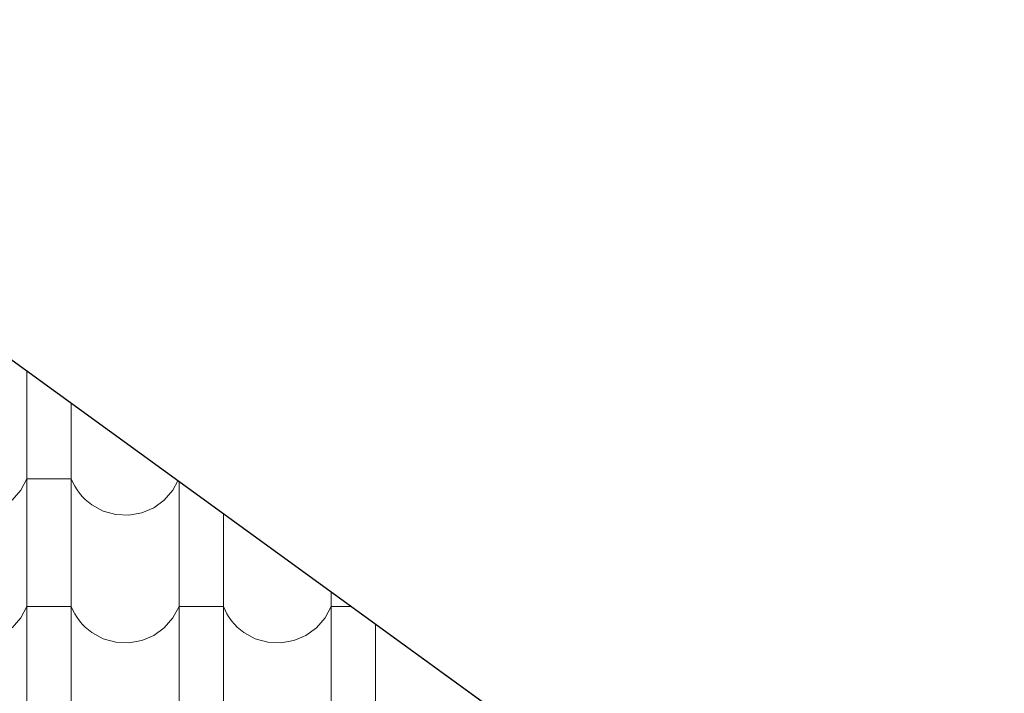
# Model space of a CAD drawing. Header units: millimetres. Extents: x -61343 to 9939, y -6894 to 7453.
# Tile 253 of 255: x 4396 to 4610, y -3328 to -3181. Entities that reach past the tile are written whole.
import ezdxf

# ---------------------------------------------------------------- set-up
doc = ezdxf.new("R2010")
doc.units = ezdxf.units.MM
doc.header["$MEASUREMENT"] = 0
doc.layers.add('810-G Ogólne', color=7, linetype='Continuous')
doc.layers.add('990-D Import IFC', color=7, linetype='Continuous')

# ---------------------------------------------------------------- blocks, each defined once
blk = doc.blocks.new('*X1822', base_point=(515069.4, 47309.9))
at = {"layer": '990-D Import IFC', "color": 251, "linetype": 'Continuous', "lineweight": 13, "true_color": 0x6a6a6a}
for p, q in [((553961.4, -16551.9), (553961.4, -16677.1)), ((554057.5, -16621.6), (554057.5, -16677.1)), ((553961.4, -16677.1), (553961.4, -16954.1)), ((554057.5, -16677.1), (554057.5, -16954.1)), ((553948.1, -16810.2), (553961.4, -16785.2)), ((554009.4, -16785.2), (553961.4, -16785.2)), ((554057.5, -16785.2), (554009.4, -16785.2)), ((554057.5, -16785.2), (554061.1, -16793.5)), ((554278.1, -16810.2), (554289, -16789.7)), ((553929.4, -16831.7), (553948.1, -16810.2)), ((554061.1, -16793.5), (554065.4, -16801.6)), ((554065.4, -16801.6), (554070.2, -16809.3)), ((554070.2, -16809.3), (554075.5, -16816.7)), ((554259.4, -16831.7), (554278.1, -16810.2)), ((554291.4, -16791.5), (554291.4, -16954.1)), ((554075.5, -16816.7), (554081.4, -16823.6)), ((554081.4, -16823.6), (554087.8, -16830.1)), ((554087.8, -16830.1), (554094.6, -16836.2)), ((554236.5, -16848.4), (554259.4, -16831.7)), ((554094.6, -16836.2), (554101.9, -16841.7)), ((554101.9, -16841.7), (554126.7, -16855.4)), ((554210.4, -16859.5), (554236.5, -16848.4)), ((554126.7, -16855.4), (554154.1, -16863.1)), ((554154.1, -16863.1), (554182.4, -16864.5)), ((554182.4, -16864.5), (554210.4, -16859.5)), ((554387.5, -16861.2), (554387.5, -16954.1)), ((553961.4, -16954.1), (553961.4, -17231.1)), ((554057.5, -16954.1), (554057.5, -17231.1)), ((554291.4, -16954.1), (554291.4, -17231.1)), ((554387.5, -16954.1), (554387.5, -17231.1)), ((554621.4, -17031.1), (554621.4, -17231.1)), ((553948.1, -17087.2), (553961.4, -17062.2)), ((554009.4, -17062.2), (553961.4, -17062.2)), ((554057.5, -17062.2), (554009.4, -17062.2)), ((554057.5, -17062.2), (554061.1, -17070.5)), ((554278.1, -17087.2), (554291.4, -17062.2)), ((554339.4, -17062.2), (554291.4, -17062.2)), ((554387.5, -17062.2), (554339.4, -17062.2)), ((554387.5, -17062.2), (554391.1, -17070.5)), ((554608.1, -17087.2), (554621.4, -17062.2)), ((554664.2, -17062.2), (554621.4, -17062.2)), ((553929.4, -17108.7), (553948.1, -17087.2)), ((554061.1, -17070.5), (554065.4, -17078.6)), ((554065.4, -17078.6), (554070.2, -17086.3)), ((554070.2, -17086.3), (554075.5, -17093.7)), ((554259.4, -17108.7), (554278.1, -17087.2)), ((554391.1, -17070.5), (554395.4, -17078.6)), ((554395.4, -17078.6), (554400.2, -17086.3)), ((554400.2, -17086.3), (554405.5, -17093.7)), ((554589.4, -17108.7), (554608.1, -17087.2)), ((554075.5, -17093.7), (554081.4, -17100.6)), ((554081.4, -17100.6), (554087.8, -17107.1)), ((554087.8, -17107.1), (554094.6, -17113.2)), ((554236.5, -17125.4), (554259.4, -17108.7)), ((554405.5, -17093.7), (554411.4, -17100.6)), ((554411.4, -17100.6), (554417.8, -17107.1)), ((554417.8, -17107.1), (554424.6, -17113.2)), ((554566.5, -17125.4), (554589.4, -17108.7)), ((554717.5, -17100.9), (554717.5, -17231.1)), ((554094.6, -17113.2), (554101.9, -17118.7)), ((554101.9, -17118.7), (554126.7, -17132.4)), ((554210.4, -17136.5), (554236.5, -17125.4)), ((554424.6, -17113.2), (554431.9, -17118.7)), ((554431.9, -17118.7), (554456.7, -17132.4)), ((554540.4, -17136.5), (554566.5, -17125.4)), ((554126.7, -17132.4), (554154.1, -17140.1)), ((554154.1, -17140.1), (554182.4, -17141.5)), ((554182.4, -17141.5), (554210.4, -17136.5)), ((554456.7, -17132.4), (554484.1, -17140.1)), ((554484.1, -17140.1), (554512.4, -17141.5)), ((554512.4, -17141.5), (554540.4, -17136.5)), ((553961.4, -17231.1), (553961.4, -17508.1)), ((554057.5, -17231.1), (554057.5, -17508.1)), ((554291.4, -17231.1), (554291.4, -17508.1)), ((554387.5, -17231.1), (554387.5, -17508.1)), ((554621.4, -17231.1), (554621.4, -17508.1)), ((554717.5, -17231.1), (554717.5, -17508.1))]:
    blk.add_line(p, q, dxfattribs=at)
blk = doc.blocks.new('Wypełnienie_6_3', base_point=(515069.4, 47309.9))
at = {"layer": '990-D Import IFC', "color": 251, "linetype": 'Continuous', "lineweight": 13, "true_color": 0x6a6a6a}
blk.add_blockref('*X1822', (515069.4, 47309.9), dxfattribs=at)

msp = doc.modelspace()

# ---------------------------------------------------------------- linework, layer by layer
at = {"layer": '810-G Ogólne', "color": 7, "linetype": 'Continuous', "lineweight": 25}
msp.add_line((4836.669, -3576.299), (4292.669, -3181.299), dxfattribs=at)
at = {"layer": '990-D Import IFC', "color": 7, "linetype": 'Continuous', "lineweight": 13}
msp.add_lwpolyline([(1399.669, -3181.299), (824.669, -3576.299), (4836.669, -3576.299), (4292.669, -3181.299), (4232.373, -3225.08), (4233.306, -3181.299), (3972.204, -3181.299), (3972.204, -3221.126), (3916.26, -3221.126), (3916.26, -3181.299)], close=True, dxfattribs=at)

# ---------------------------------------------------------------- block references
at = {"layer": '990-D Import IFC', "color": 251, "linetype": 'Continuous', "lineweight": 13, "true_color": 0x6a6a6a, "xscale": 0.1, "yscale": 0.1, "zscale": 0.1}
msp.add_blockref('Wypełnienie_6_3', (508.562, 3128.573), dxfattribs=at)

doc.saveas('drawing.dxf')
